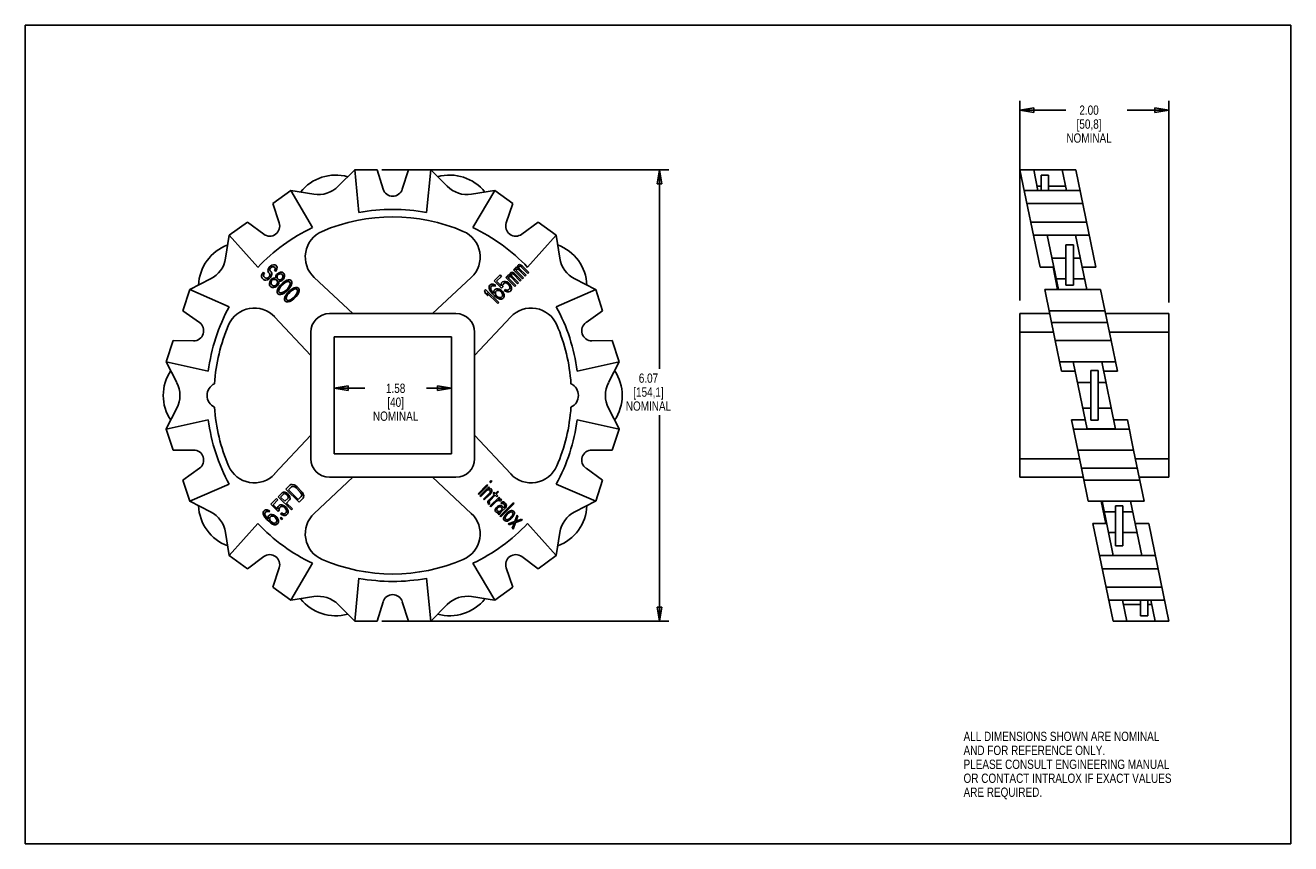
# Model space of a CAD drawing. Header units: inches. Extents: x 0 to 17, y 0 to 11.
import ezdxf

# ---------------------------------------------------------------- set-up
doc = ezdxf.new("R2010")
doc.units = ezdxf.units.IN
doc.header["$LTSCALE"] = 0.935
doc.header["$MEASUREMENT"] = 0
doc.layers.get('0').update_dxf_attribs({"linetype": 'CONTINUOUS'})
doc.layers.add('ALL_FEATURES', color=7, linetype='CONTINUOUS')
doc.styles.get("Standard").update_dxf_attribs({"font": 'txt', "width": 0.8})
doc.dimstyles.new('DIMSTYLE_1', dxfattribs={"dimtxt": 0.125, "dimasz": 0.1875, "dimexe": 0.18, "dimexo": 0.0625, "dimgap": 0.09, "dimtad": 0, "dimtih": 1, "dimtoh": 1, "dimzin": 4, "dimdsep": 46, "dimtxsty": 'STANDARD', "dimblk": 'CLOSED', "dimblk1": 'CLOSED', "dimblk2": 'CLOSED', "dimcen": 0.09, "dimadec": 0, "dimazin": 0, "dimtp": 0.01, "dimtm": 0.01, "dimtfac": 1, "dimtofl": 0, "dimtmove": 0, "dimatfit": 3, "dimldrblk": 'CLOSED', "dimfxl": 1, "dimtolj": 1, "dimtzin": 4, "dimarcsym": 0})

# ---------------------------------------------------------------- blocks, each defined once
blk = doc.blocks.new('_CLOSED')
at = {"color": 0, "linetype": 'BYBLOCK'}
for p, q in [((0, 0), (-1, 0.167)), ((-1, 0.167), (-1, -0.167)), ((-1, -0.167), (0, 0)), ((-1, 0), (0, 0))]:
    blk.add_line(p, q, dxfattribs=at)
blk = doc.blocks.new('*D0')
at = {"color": 3, "linetype": 'CONTINUOUS'}
for p, q in [((4.149, 6.75), (4.149, 5.997)), ((5.724, 6.75), (5.724, 5.997)), ((4.149, 6.122), (4.563, 6.122)), ((5.724, 6.122), (5.388, 6.122))]:
    blk.add_line(p, q, dxfattribs=at)
at = {"color": 3, "linetype": 'CONTINUOUS', "xscale": 0.1875, "yscale": 0.1875, "zscale": 0.1875, "rotation": 180}
blk.add_blockref('_CLOSED', (4.149, 6.122), dxfattribs=at)
at = {"color": 3, "linetype": 'CONTINUOUS', "xscale": 0.1875, "yscale": 0.1875, "zscale": 0.1875}
blk.add_blockref('_CLOSED', (5.724, 6.122), dxfattribs=at)
at = {"color": 3, "linetype": 'CONTINUOUS', "insert": (4.975, 6.184), "char_height": 0.125, "width": 0.7, "attachment_point": 2, "line_spacing_factor": 0.9}
blk.add_mtext('1.58\\P[40]\\PNOMINAL', dxfattribs=at)
blk = doc.blocks.new('*D1')
at = {"color": 3, "linetype": 'CONTINUOUS'}
for p, q in [((4.788, 9.058), (8.647, 9.058)), ((8.522, 9.058), (8.522, 6.383)), ((8.522, 2.993), (8.522, 5.758)), ((4.788, 2.993), (8.647, 2.993))]:
    blk.add_line(p, q, dxfattribs=at)
at = {"color": 3, "linetype": 'CONTINUOUS', "xscale": 0.1875, "yscale": 0.1875, "zscale": 0.1875}
for p, rotation in [((8.522, 9.058), 90), ((8.522, 2.993), 270)]:
    blk.add_blockref('_CLOSED', p, dxfattribs=dict(at, rotation=rotation))
at = {"color": 3, "linetype": 'CONTINUOUS', "insert": (8.372, 6.32), "char_height": 0.125, "width": 0.7, "attachment_point": 2, "line_spacing_factor": 0.9}
blk.add_mtext('6.07\\P[154,1]\\PNOMINAL', dxfattribs=at)
blk = doc.blocks.new('*D2')
at = {"color": 3, "linetype": 'CONTINUOUS'}
for p, q in [((13.363, 7.301), (13.363, 9.984)), ((15.363, 7.274), (15.363, 9.984)), ((13.363, 9.859), (13.978, 9.859)), ((15.363, 9.859), (14.803, 9.859))]:
    blk.add_line(p, q, dxfattribs=at)
at = {"color": 3, "linetype": 'CONTINUOUS', "xscale": 0.1875, "yscale": 0.1875, "zscale": 0.1875, "rotation": 180}
blk.add_blockref('_CLOSED', (13.363, 9.859), dxfattribs=at)
at = {"color": 3, "linetype": 'CONTINUOUS', "xscale": 0.1875, "yscale": 0.1875, "zscale": 0.1875}
blk.add_blockref('_CLOSED', (15.363, 9.859), dxfattribs=at)
at = {"color": 3, "linetype": 'CONTINUOUS', "insert": (14.291, 9.922), "char_height": 0.125, "width": 0.7, "attachment_point": 2, "line_spacing_factor": 0.9}
blk.add_mtext('2.00\\P[50,8]\\PNOMINAL', dxfattribs=at)

msp = doc.modelspace()

# ---------------------------------------------------------------- linework, layer by layer
at = {"color": 7, "linetype": 'CONTINUOUS'}
for p, q in [((0, 0), (0, 11)), ((0, 11), (17, 11)), ((17, 0), (17, 11)), ((4.203, 8.836), (4.425, 9.058)), ((4.426, 9.058), (4.481, 8.483)), ((4.426, 9.058), (4.725, 9.058)), ((4.725, 9.058), (4.807, 8.797)), ((5.065, 8.797), (5.147, 9.058)), ((5.147, 9.058), (5.446, 9.058)), ((5.446, 9.058), (5.391, 8.483)), ((5.447, 9.058), (5.669, 8.836)), ((13.363, 9.058), (13.633, 7.747)), ((13.363, 9.058), (14.113, 9.058)), ((13.604, 8.779), (13.547, 9.058)), ((13.929, 9.058), (13.547, 9.058)), ((13.987, 8.779), (13.929, 9.058)), ((14.383, 7.747), (14.113, 9.058)), ((13.647, 8.779), (13.647, 8.987)), ((13.747, 8.987), (13.647, 8.987)), ((13.747, 8.779), (13.747, 8.987)), ((3.324, 8.603), (3.566, 8.779)), ((3.566, 8.779), (3.859, 8.281)), ((3.567, 8.779), (3.877, 8.73)), ((5.995, 8.73), (6.305, 8.779)), ((6.013, 8.281), (6.306, 8.779)), ((6.306, 8.779), (6.548, 8.603)), ((13.421, 8.779), (14.171, 8.779)), ((13.593, 8.836), (13.647, 8.836)), ((13.987, 8.779), (13.604, 8.779)), ((13.747, 8.836), (13.975, 8.836)), ((3.411, 8.343), (3.324, 8.603)), ((6.548, 8.603), (6.461, 8.343)), ((14.207, 8.603), (13.457, 8.603)), ((2.741, 8.179), (2.983, 8.355)), ((2.983, 8.355), (3.203, 8.192)), ((6.669, 8.192), (6.889, 8.355)), ((6.889, 8.355), (7.131, 8.179)), ((14.258, 8.355), (13.508, 8.355)), ((2.691, 7.868), (2.74, 8.178)), ((3.123, 7.747), (2.741, 8.179)), ((7.131, 8.179), (6.749, 7.747)), ((7.132, 8.178), (7.181, 7.868)), ((13.544, 8.179), (14.294, 8.179)), ((13.879, 7.448), (13.728, 8.179)), ((14.111, 8.178), (13.728, 8.178)), ((14.261, 7.448), (14.111, 8.179)), ((13.98, 7.508), (13.98, 8.048)), ((14.08, 8.048), (13.98, 8.048)), ((14.08, 7.508), (14.08, 8.048)), ((13.792, 7.868), (13.98, 7.868)), ((14.08, 7.868), (14.175, 7.868)), ((3.187, 7.665), (3.175, 7.64)), ((3.199, 7.683), (3.187, 7.665)), ((3.213, 7.669), (3.199, 7.683)), ((3.2, 7.638), (3.204, 7.656)), ((3.204, 7.656), (3.213, 7.669)), ((3.265, 7.73), (3.259, 7.706)), ((3.259, 7.706), (3.261, 7.689)), ((3.261, 7.689), (3.266, 7.677)), ((3.278, 7.747), (3.265, 7.73)), ((3.266, 7.677), (3.28, 7.663)), ((3.293, 7.762), (3.278, 7.747)), ((3.28, 7.663), (3.285, 7.65)), ((3.285, 7.65), (3.284, 7.636)), ((3.285, 7.71), (3.286, 7.724)), ((3.288, 7.699), (3.285, 7.71)), ((3.286, 7.724), (3.295, 7.738)), ((3.302, 7.685), (3.288, 7.699)), ((3.31, 7.775), (3.293, 7.762)), ((3.295, 7.738), (3.303, 7.745)), ((3.31, 7.67), (3.302, 7.685)), ((3.303, 7.745), (3.316, 7.754)), ((3.305, 7.63), (3.311, 7.654)), ((3.334, 7.781), (3.31, 7.775)), ((3.311, 7.654), (3.31, 7.67)), ((3.316, 7.754), (3.331, 7.755)), ((3.331, 7.755), (3.341, 7.752)), ((3.351, 7.78), (3.334, 7.781)), ((3.341, 7.752), (3.355, 7.738)), ((3.355, 7.716), (3.35, 7.706)), ((3.35, 7.706), (3.363, 7.692)), ((3.364, 7.774), (3.351, 7.78)), ((3.355, 7.738), (3.358, 7.728)), ((3.358, 7.728), (3.355, 7.716)), ((3.363, 7.692), (3.372, 7.706)), ((3.375, 7.763), (3.364, 7.774)), ((3.372, 7.706), (3.38, 7.727)), ((3.383, 7.748), (3.375, 7.763)), ((3.387, 7.661), (3.375, 7.65)), ((3.38, 7.727), (3.383, 7.748)), ((3.41, 7.675), (3.387, 7.661)), ((3.398, 7.65), (3.414, 7.656)), ((3.428, 7.68), (3.41, 7.675)), ((3.414, 7.656), (3.434, 7.659)), ((3.451, 7.68), (3.428, 7.68)), ((3.434, 7.659), (3.447, 7.653)), ((3.447, 7.653), (3.456, 7.644)), ((3.466, 7.672), (3.451, 7.68)), ((3.475, 7.663), (3.466, 7.672)), ((3.483, 7.648), (3.475, 7.663)), ((6.516, 7.67), (6.513, 7.659)), ((6.513, 7.659), (6.518, 7.641)), ((6.526, 7.679), (6.516, 7.67)), ((6.536, 7.682), (6.526, 7.679)), ((6.528, 7.644), (6.529, 7.652)), ((6.529, 7.652), (6.536, 7.659)), ((6.548, 7.679), (6.536, 7.682)), ((6.536, 7.659), (6.544, 7.66)), ((6.544, 7.66), (6.55, 7.658)), ((6.572, 7.665), (6.548, 7.679)), ((6.55, 7.658), (6.56, 7.653)), ((6.571, 7.724), (6.56, 7.713)), ((6.56, 7.713), (6.68, 7.592)), ((6.56, 7.653), (6.65, 7.563)), ((6.582, 7.713), (6.571, 7.724)), ((6.662, 7.574), (6.572, 7.665)), ((6.582, 7.735), (6.579, 7.725)), ((6.579, 7.725), (6.582, 7.713)), ((6.591, 7.745), (6.582, 7.735)), ((6.602, 7.748), (6.591, 7.745)), ((6.594, 7.71), (6.597, 7.72)), ((6.597, 7.698), (6.594, 7.71)), ((6.597, 7.72), (6.602, 7.725)), ((6.691, 7.604), (6.597, 7.698)), ((6.62, 7.743), (6.602, 7.748)), ((6.602, 7.725), (6.61, 7.726)), ((6.61, 7.726), (6.616, 7.724)), ((6.619, 7.772), (6.616, 7.761)), ((6.616, 7.761), (6.62, 7.743)), ((6.616, 7.724), (6.626, 7.719)), ((6.628, 7.781), (6.619, 7.772)), ((6.626, 7.719), (6.716, 7.629)), ((6.638, 7.784), (6.628, 7.781)), ((6.631, 7.755), (6.638, 7.761)), ((6.631, 7.746), (6.631, 7.755)), ((6.632, 7.74), (6.631, 7.746)), ((6.637, 7.73), (6.632, 7.74)), ((6.728, 7.64), (6.637, 7.73)), ((6.65, 7.781), (6.638, 7.784)), ((6.638, 7.761), (6.647, 7.762)), ((6.647, 7.762), (6.653, 7.761)), ((6.674, 7.767), (6.65, 7.781)), ((6.653, 7.761), (6.662, 7.755)), ((6.662, 7.755), (6.753, 7.665)), ((6.764, 7.676), (6.674, 7.767)), ((6.753, 7.665), (6.764, 7.676)), ((13.817, 7.747), (13.633, 7.747)), ((13.869, 7.448), (13.807, 7.747)), ((13.832, 7.676), (13.821, 7.676)), ((13.834, 7.665), (13.824, 7.665)), ((14.383, 7.747), (14.2, 7.747)), ((2.21, 7.448), (2.489, 7.591)), ((3.175, 7.64), (3.175, 7.617)), ((3.175, 7.617), (3.182, 7.602)), ((3.182, 7.602), (3.201, 7.584)), ((3.205, 7.625), (3.2, 7.638)), ((3.201, 7.584), (3.216, 7.576)), ((3.223, 7.606), (3.205, 7.625)), ((3.216, 7.576), (3.232, 7.575)), ((3.236, 7.601), (3.223, 7.606)), ((3.232, 7.575), (3.256, 7.581)), ((3.25, 7.602), (3.236, 7.601)), ((3.266, 7.609), (3.25, 7.602)), ((3.256, 7.581), (3.276, 7.591)), ((3.277, 7.62), (3.266, 7.609)), ((3.276, 7.591), (3.295, 7.61)), ((3.284, 7.636), (3.277, 7.62)), ((3.284, 7.553), (3.279, 7.535)), ((3.279, 7.535), (3.279, 7.513)), ((3.279, 7.513), (3.287, 7.498)), ((3.298, 7.577), (3.284, 7.553)), ((3.287, 7.498), (3.3, 7.484)), ((3.295, 7.61), (3.305, 7.63)), ((3.309, 7.588), (3.298, 7.577)), ((3.3, 7.484), (3.316, 7.476)), ((3.301, 7.544), (3.309, 7.565)), ((3.303, 7.527), (3.301, 7.544)), ((3.308, 7.514), (3.303, 7.527)), ((3.317, 7.505), (3.308, 7.514)), ((3.333, 7.602), (3.309, 7.588)), ((3.309, 7.565), (3.321, 7.577)), ((3.33, 7.5), (3.317, 7.505)), ((3.321, 7.577), (3.342, 7.585)), ((3.346, 7.498), (3.33, 7.5)), ((3.353, 7.605), (3.333, 7.602)), ((3.338, 7.476), (3.356, 7.481)), ((3.342, 7.585), (3.359, 7.583)), ((3.368, 7.506), (3.346, 7.498)), ((3.361, 7.604), (3.353, 7.605)), ((3.356, 7.481), (3.38, 7.495)), ((3.359, 7.583), (3.372, 7.578)), ((3.365, 7.63), (3.36, 7.612)), ((3.36, 7.612), (3.361, 7.604)), ((3.375, 7.65), (3.365, 7.63)), ((3.38, 7.518), (3.368, 7.506)), ((3.372, 7.578), (3.381, 7.569)), ((3.388, 7.54), (3.38, 7.518)), ((3.38, 7.495), (3.391, 7.506)), ((3.381, 7.569), (3.386, 7.556)), ((3.382, 7.606), (3.384, 7.626)), ((3.387, 7.593), (3.382, 7.606)), ((3.384, 7.626), (3.39, 7.642)), ((3.386, 7.556), (3.388, 7.54)), ((3.396, 7.584), (3.387, 7.593)), ((3.39, 7.642), (3.398, 7.65)), ((3.391, 7.506), (3.405, 7.53)), ((3.409, 7.579), (3.396, 7.584)), ((3.408, 7.482), (3.399, 7.469)), ((3.405, 7.53), (3.407, 7.55)), ((3.407, 7.55), (3.407, 7.558)), ((3.407, 7.558), (3.415, 7.558)), ((3.424, 7.503), (3.408, 7.482)), ((3.429, 7.581), (3.409, 7.579)), ((3.415, 7.558), (3.433, 7.562)), ((3.419, 7.471), (3.439, 7.496)), ((3.458, 7.537), (3.424, 7.503)), ((3.445, 7.588), (3.429, 7.581)), ((3.433, 7.562), (3.453, 7.573)), ((3.439, 7.496), (3.466, 7.522)), ((3.453, 7.595), (3.445, 7.588)), ((3.459, 7.611), (3.453, 7.595)), ((3.453, 7.573), (3.464, 7.584)), ((3.456, 7.644), (3.461, 7.631)), ((3.479, 7.554), (3.458, 7.537)), ((3.461, 7.631), (3.459, 7.611)), ((3.464, 7.584), (3.478, 7.607)), ((3.466, 7.522), (3.49, 7.542)), ((3.478, 7.607), (3.483, 7.625)), ((3.493, 7.563), (3.479, 7.554)), ((3.483, 7.625), (3.483, 7.648)), ((3.49, 7.542), (3.522, 7.556)), ((3.512, 7.573), (3.493, 7.563)), ((3.53, 7.578), (3.512, 7.573)), ((3.522, 7.556), (3.536, 7.556)), ((3.545, 7.488), (3.525, 7.463)), ((3.553, 7.578), (3.53, 7.578)), ((3.536, 7.556), (3.552, 7.549)), ((3.558, 7.519), (3.545, 7.488)), ((3.552, 7.549), (3.559, 7.534)), ((3.57, 7.568), (3.553, 7.578)), ((3.556, 7.476), (3.565, 7.49)), ((3.559, 7.534), (3.558, 7.519)), ((3.565, 7.49), (3.576, 7.51)), ((3.58, 7.55), (3.57, 7.568)), ((3.576, 7.51), (3.58, 7.528)), ((3.58, 7.528), (3.58, 7.55)), ((3.88, 7.611), (4.402, 7.125)), ((5.47, 7.125), (5.992, 7.611)), ((6.238, 7.504), (6.23, 7.488)), ((6.23, 7.488), (6.23, 7.466)), ((6.247, 7.513), (6.238, 7.504)), ((6.262, 7.52), (6.247, 7.513)), ((6.251, 7.472), (6.254, 7.482)), ((6.254, 7.482), (6.268, 7.496)), ((6.284, 7.52), (6.262, 7.52)), ((6.268, 7.496), (6.278, 7.499)), ((6.278, 7.499), (6.293, 7.498)), ((6.306, 7.512), (6.284, 7.52)), ((6.293, 7.498), (6.308, 7.492)), ((6.378, 7.644), (6.301, 7.567)), ((6.301, 7.567), (6.399, 7.469)), ((6.32, 7.503), (6.306, 7.512)), ((6.308, 7.492), (6.32, 7.503)), ((6.331, 7.56), (6.397, 7.625)), ((6.391, 7.499), (6.331, 7.56)), ((6.397, 7.625), (6.378, 7.644)), ((6.392, 7.522), (6.391, 7.499)), ((6.399, 7.537), (6.392, 7.522)), ((6.413, 7.551), (6.399, 7.537)), ((6.399, 7.469), (6.415, 7.485)), ((6.428, 7.558), (6.413, 7.551)), ((6.413, 7.506), (6.418, 7.518)), ((6.415, 7.485), (6.413, 7.506)), ((6.418, 7.518), (6.432, 7.532)), ((6.45, 7.558), (6.428, 7.558)), ((6.432, 7.532), (6.444, 7.537)), ((6.444, 7.537), (6.459, 7.537)), ((6.472, 7.55), (6.45, 7.558)), ((6.469, 7.622), (6.457, 7.611)), ((6.457, 7.611), (6.578, 7.49)), ((6.459, 7.537), (6.475, 7.53)), ((6.48, 7.611), (6.469, 7.622)), ((6.496, 7.536), (6.472, 7.55)), ((6.475, 7.53), (6.488, 7.521)), ((6.48, 7.633), (6.477, 7.623)), ((6.477, 7.623), (6.48, 7.611)), ((6.489, 7.642), (6.48, 7.633)), ((6.488, 7.521), (6.496, 7.513)), ((6.5, 7.645), (6.489, 7.642)), ((6.492, 7.608), (6.495, 7.618)), ((6.495, 7.596), (6.492, 7.608)), ((6.495, 7.618), (6.5, 7.623)), ((6.589, 7.502), (6.495, 7.596)), ((6.511, 7.521), (6.496, 7.536)), ((6.496, 7.513), (6.505, 7.5)), ((6.518, 7.641), (6.5, 7.645)), ((6.5, 7.623), (6.508, 7.624)), ((6.505, 7.5), (6.511, 7.484)), ((6.508, 7.624), (6.514, 7.622)), ((6.525, 7.498), (6.511, 7.521)), ((6.511, 7.484), (6.512, 7.47)), ((6.514, 7.622), (6.524, 7.617)), ((6.524, 7.617), (6.614, 7.527)), ((6.533, 7.476), (6.525, 7.498)), ((6.53, 7.638), (6.528, 7.644)), ((6.535, 7.628), (6.53, 7.638)), ((6.625, 7.538), (6.535, 7.628)), ((6.578, 7.49), (6.589, 7.502)), ((6.614, 7.527), (6.625, 7.538)), ((6.65, 7.563), (6.662, 7.574)), ((6.68, 7.592), (6.691, 7.604)), ((6.716, 7.629), (6.728, 7.64)), ((7.383, 7.591), (7.662, 7.448)), ((13.839, 7.64), (13.829, 7.64)), ((13.841, 7.629), (13.831, 7.629)), ((13.847, 7.604), (13.836, 7.604)), ((13.849, 7.592), (13.839, 7.592)), ((13.853, 7.574), (13.843, 7.574)), ((13.855, 7.563), (13.845, 7.563)), ((13.849, 7.591), (13.98, 7.591)), ((13.86, 7.538), (13.85, 7.538)), ((13.863, 7.527), (13.852, 7.527)), ((13.868, 7.502), (13.857, 7.502)), ((13.87, 7.49), (13.86, 7.49)), ((14.08, 7.508), (13.98, 7.508)), ((14.08, 7.591), (14.232, 7.591)), ((2.117, 7.163), (2.209, 7.448)), ((2.209, 7.448), (2.739, 7.217)), ((3.316, 7.476), (3.338, 7.476)), ((3.388, 7.449), (3.384, 7.431)), ((3.384, 7.431), (3.384, 7.408)), ((3.384, 7.408), (3.394, 7.391)), ((3.399, 7.469), (3.388, 7.449)), ((3.394, 7.391), (3.411, 7.381)), ((3.405, 7.439), (3.419, 7.471)), ((3.405, 7.425), (3.405, 7.439)), ((3.412, 7.41), (3.405, 7.425)), ((3.411, 7.381), (3.434, 7.381)), ((3.427, 7.402), (3.412, 7.41)), ((3.442, 7.403), (3.427, 7.402)), ((3.434, 7.381), (3.452, 7.385)), ((3.473, 7.416), (3.442, 7.403)), ((3.452, 7.385), (3.471, 7.396)), ((3.471, 7.396), (3.485, 7.405)), ((3.498, 7.437), (3.473, 7.416)), ((3.488, 7.349), (3.484, 7.331)), ((3.484, 7.331), (3.484, 7.308)), ((3.485, 7.405), (3.506, 7.421)), ((3.498, 7.369), (3.488, 7.349)), ((3.525, 7.463), (3.498, 7.437)), ((3.508, 7.382), (3.498, 7.369)), ((3.505, 7.339), (3.519, 7.371)), ((3.505, 7.325), (3.505, 7.339)), ((3.512, 7.31), (3.505, 7.325)), ((3.506, 7.421), (3.54, 7.455)), ((3.524, 7.403), (3.508, 7.382)), ((3.519, 7.371), (3.539, 7.396)), ((3.558, 7.437), (3.524, 7.403)), ((3.539, 7.396), (3.565, 7.422)), ((3.54, 7.455), (3.556, 7.476)), ((3.573, 7.316), (3.542, 7.303)), ((3.579, 7.454), (3.558, 7.437)), ((3.565, 7.422), (3.59, 7.442)), ((3.598, 7.337), (3.573, 7.316)), ((3.593, 7.463), (3.579, 7.454)), ((3.585, 7.305), (3.606, 7.322)), ((3.59, 7.442), (3.622, 7.456)), ((3.612, 7.473), (3.593, 7.463)), ((3.625, 7.363), (3.598, 7.337)), ((3.606, 7.322), (3.64, 7.355)), ((3.63, 7.478), (3.612, 7.473)), ((3.622, 7.456), (3.636, 7.457)), ((3.645, 7.388), (3.625, 7.363)), ((3.653, 7.478), (3.63, 7.478)), ((3.636, 7.457), (3.651, 7.449)), ((3.64, 7.355), (3.656, 7.377)), ((3.658, 7.42), (3.645, 7.388)), ((3.651, 7.449), (3.659, 7.434)), ((3.67, 7.468), (3.653, 7.478)), ((3.656, 7.377), (3.665, 7.39)), ((3.659, 7.434), (3.658, 7.42)), ((3.665, 7.39), (3.676, 7.41)), ((3.68, 7.45), (3.67, 7.468)), ((3.676, 7.41), (3.68, 7.428)), ((3.68, 7.428), (3.68, 7.45)), ((6.183, 7.449), (6.169, 7.435)), ((6.169, 7.435), (6.182, 7.395)), ((6.182, 7.395), (6.212, 7.365)), ((6.36, 7.272), (6.183, 7.449)), ((6.212, 7.365), (6.199, 7.405)), ((6.199, 7.405), (6.346, 7.259)), ((6.23, 7.466), (6.238, 7.444)), ((6.238, 7.444), (6.252, 7.421)), ((6.252, 7.458), (6.251, 7.472)), ((6.258, 7.442), (6.252, 7.458)), ((6.252, 7.421), (6.276, 7.392)), ((6.267, 7.428), (6.258, 7.442)), ((6.288, 7.403), (6.267, 7.428)), ((6.276, 7.392), (6.303, 7.366)), ((6.295, 7.396), (6.288, 7.403)), ((6.301, 7.44), (6.294, 7.424)), ((6.294, 7.424), (6.295, 7.396)), ((6.313, 7.451), (6.301, 7.44)), ((6.303, 7.366), (6.331, 7.342)), ((6.328, 7.459), (6.313, 7.451)), ((6.315, 7.408), (6.318, 7.418)), ((6.316, 7.394), (6.315, 7.408)), ((6.319, 7.382), (6.316, 7.394)), ((6.318, 7.418), (6.334, 7.434)), ((6.328, 7.368), (6.319, 7.382)), ((6.351, 7.459), (6.328, 7.459)), ((6.339, 7.357), (6.328, 7.368)), ((6.331, 7.342), (6.355, 7.327)), ((6.334, 7.434), (6.344, 7.437)), ((6.352, 7.348), (6.339, 7.357)), ((6.344, 7.437), (6.359, 7.437)), ((6.369, 7.454), (6.351, 7.459)), ((6.368, 7.341), (6.352, 7.348)), ((6.355, 7.327), (6.377, 7.319)), ((6.359, 7.437), (6.371, 7.434)), ((6.383, 7.34), (6.368, 7.341)), ((6.392, 7.44), (6.369, 7.454)), ((6.371, 7.434), (6.384, 7.425)), ((6.377, 7.319), (6.399, 7.319)), ((6.393, 7.343), (6.383, 7.34)), ((6.384, 7.425), (6.396, 7.413)), ((6.411, 7.421), (6.392, 7.44)), ((6.409, 7.359), (6.393, 7.343)), ((6.396, 7.413), (6.405, 7.4)), ((6.399, 7.319), (6.414, 7.327)), ((6.405, 7.4), (6.411, 7.384)), ((6.412, 7.37), (6.409, 7.359)), ((6.425, 7.398), (6.411, 7.421)), ((6.411, 7.384), (6.412, 7.37)), ((6.414, 7.327), (6.426, 7.338)), ((6.433, 7.376), (6.425, 7.398)), ((6.426, 7.338), (6.433, 7.353)), ((6.446, 7.449), (6.433, 7.435)), ((6.433, 7.435), (6.452, 7.425)), ((6.433, 7.353), (6.433, 7.376)), ((6.466, 7.439), (6.446, 7.449)), ((6.452, 7.425), (6.474, 7.417)), ((6.48, 7.438), (6.466, 7.439)), ((6.474, 7.417), (6.497, 7.417)), ((6.493, 7.443), (6.48, 7.438)), ((6.507, 7.457), (6.493, 7.443)), ((6.497, 7.417), (6.512, 7.424)), ((6.512, 7.47), (6.507, 7.457)), ((6.512, 7.424), (6.526, 7.438)), ((6.526, 7.438), (6.533, 7.453)), ((6.533, 7.453), (6.533, 7.476)), ((7.663, 7.448), (7.133, 7.217)), ((7.663, 7.448), (7.755, 7.163)), ((13.695, 7.448), (13.836, 6.762)), ((13.695, 7.448), (14.445, 7.448)), ((13.873, 7.476), (13.863, 7.476)), ((13.878, 7.453), (13.867, 7.453)), ((14.261, 7.448), (13.879, 7.448)), ((14.445, 7.448), (14.586, 6.762)), ((2.339, 7.004), (2.117, 7.163)), ((3.484, 7.308), (3.493, 7.291)), ((3.493, 7.291), (3.511, 7.281)), ((3.511, 7.281), (3.533, 7.281)), ((3.527, 7.302), (3.512, 7.31)), ((3.542, 7.303), (3.527, 7.302)), ((3.533, 7.281), (3.552, 7.286)), ((3.552, 7.286), (3.571, 7.296)), ((3.571, 7.296), (3.585, 7.305)), ((6.346, 7.259), (6.36, 7.272)), ((7.755, 7.163), (7.533, 7.004)), ((14.504, 7.163), (13.754, 7.163)), ((3.836, 6.56), (3.35, 7.081)), ((5.786, 7.125), (4.086, 7.125)), ((6.522, 7.081), (6.036, 6.56)), ((13.363, 4.925), (13.363, 7.125)), ((13.363, 7.125), (13.761, 7.125)), ((14.536, 7.004), (13.786, 7.004)), ((15.363, 7.125), (14.511, 7.125)), ((15.363, 4.925), (15.363, 7.125)), ((3.836, 6.875), (3.836, 5.175)), ((6.036, 5.175), (6.036, 6.875)), ((13.363, 6.875), (13.813, 6.875)), ((15.363, 6.875), (14.563, 6.875)), ((1.894, 6.477), (1.987, 6.762)), ((1.987, 6.762), (2.26, 6.759)), ((7.612, 6.759), (7.885, 6.762)), ((7.885, 6.762), (7.978, 6.477)), ((13.836, 6.762), (13.921, 6.352)), ((14.586, 6.762), (13.836, 6.762)), ((14.586, 6.762), (14.671, 6.352)), ((1.894, 6.477), (2.457, 6.352)), ((2.036, 6.197), (1.894, 6.476)), ((7.978, 6.477), (7.415, 6.352)), ((7.978, 6.476), (7.836, 6.197)), ((13.895, 6.477), (14.645, 6.477)), ((14.265, 5.573), (14.079, 6.477)), ((14.461, 6.476), (14.079, 6.476)), ((14.647, 5.573), (14.461, 6.477)), ((14.105, 6.352), (13.921, 6.352)), ((14.313, 5.692), (14.313, 6.359)), ((14.413, 6.359), (14.313, 6.359)), ((14.413, 5.692), (14.413, 6.359)), ((14.671, 6.352), (14.487, 6.352)), ((14.137, 6.197), (14.313, 6.197)), ((14.413, 6.197), (14.519, 6.197)), ((1.894, 5.574), (2.036, 5.854)), ((7.836, 5.854), (7.978, 5.574)), ((14.207, 5.854), (14.313, 5.854)), ((14.413, 5.854), (14.59, 5.854)), ((1.894, 5.573), (2.457, 5.698)), ((7.978, 5.573), (7.415, 5.698)), ((14.239, 5.698), (14.056, 5.698)), ((14.14, 5.289), (14.056, 5.698)), ((14.413, 5.692), (14.313, 5.692)), ((14.806, 5.698), (14.622, 5.698)), ((14.89, 5.289), (14.806, 5.698)), ((1.987, 5.289), (1.894, 5.573)), ((3.35, 4.97), (3.836, 5.491)), ((6.036, 5.491), (6.522, 4.97)), ((7.978, 5.573), (7.885, 5.289)), ((14.081, 5.573), (14.831, 5.573)), ((14.647, 5.574), (14.265, 5.574)), ((2.26, 5.291), (1.987, 5.289)), ((7.885, 5.289), (7.612, 5.291)), ((14.89, 5.289), (14.14, 5.289)), ((14.14, 5.289), (14.281, 4.603)), ((14.89, 5.289), (15.031, 4.603)), ((13.363, 5.175), (14.163, 5.175)), ((15.363, 5.175), (14.913, 5.175)), ((2.117, 4.888), (2.339, 5.046)), ((7.533, 5.046), (7.755, 4.888)), ((14.94, 5.046), (14.19, 5.046)), ((2.209, 4.603), (2.117, 4.888)), ((2.209, 4.603), (2.739, 4.833)), ((3.554, 4.82), (3.5, 4.766)), ((3.5, 4.766), (3.677, 4.589)), ((3.536, 4.757), (3.577, 4.798)), ((3.569, 4.828), (3.554, 4.82)), ((3.586, 4.829), (3.569, 4.828)), ((3.577, 4.798), (3.59, 4.803)), ((3.61, 4.823), (3.586, 4.829)), ((3.59, 4.803), (3.604, 4.802)), ((3.604, 4.802), (3.62, 4.796)), ((3.63, 4.813), (3.61, 4.823)), ((3.62, 4.796), (3.637, 4.783)), ((3.651, 4.796), (3.63, 4.813)), ((3.637, 4.783), (3.694, 4.726)), ((3.707, 4.74), (3.651, 4.796)), ((4.402, 4.925), (3.88, 4.439)), ((4.086, 4.925), (5.786, 4.925)), ((5.992, 4.439), (5.47, 4.925)), ((6.202, 4.823), (6.082, 4.703)), ((6.092, 4.693), (6.212, 4.813)), ((6.228, 4.797), (6.108, 4.677)), ((6.212, 4.813), (6.202, 4.823)), ((6.22, 4.768), (6.238, 4.787)), ((6.231, 4.771), (6.22, 4.768)), ((6.238, 4.787), (6.228, 4.797)), ((6.245, 4.773), (6.231, 4.771)), ((6.258, 4.88), (6.239, 4.861)), ((6.239, 4.861), (6.25, 4.851)), ((6.257, 4.769), (6.245, 4.773)), ((6.25, 4.851), (6.268, 4.87)), ((6.265, 4.76), (6.257, 4.769)), ((6.268, 4.87), (6.258, 4.88)), ((6.267, 4.751), (6.265, 4.76)), ((7.663, 4.603), (7.133, 4.833)), ((7.755, 4.888), (7.663, 4.603)), ((13.363, 4.925), (14.215, 4.925)), ((14.973, 4.888), (14.223, 4.888)), ((15.363, 4.925), (14.965, 4.925)), ((2.489, 4.46), (2.21, 4.602)), ((3.375, 4.641), (3.298, 4.564)), ((3.328, 4.556), (3.394, 4.622)), ((3.394, 4.622), (3.375, 4.641)), ((3.452, 4.718), (3.398, 4.664)), ((3.398, 4.664), (3.574, 4.487)), ((3.43, 4.658), (3.473, 4.702)), ((3.486, 4.602), (3.43, 4.658)), ((3.467, 4.726), (3.452, 4.718)), ((3.488, 4.723), (3.467, 4.726)), ((3.473, 4.702), (3.484, 4.705)), ((3.484, 4.705), (3.496, 4.702)), ((3.53, 4.645), (3.486, 4.602)), ((3.509, 4.715), (3.488, 4.723)), ((3.496, 4.702), (3.509, 4.693)), ((3.523, 4.706), (3.509, 4.715)), ((3.509, 4.693), (3.521, 4.681)), ((3.509, 4.579), (3.55, 4.62)), ((3.521, 4.681), (3.53, 4.668)), ((3.538, 4.691), (3.523, 4.706)), ((3.53, 4.668), (3.533, 4.656)), ((3.533, 4.656), (3.53, 4.645)), ((3.668, 4.625), (3.536, 4.757)), ((3.547, 4.678), (3.538, 4.691)), ((3.555, 4.656), (3.547, 4.678)), ((3.55, 4.62), (3.557, 4.635)), ((3.557, 4.635), (3.555, 4.656)), ((3.708, 4.666), (3.668, 4.625)), ((3.677, 4.589), (3.731, 4.643)), ((3.694, 4.726), (3.706, 4.709)), ((3.706, 4.709), (3.713, 4.693)), ((3.724, 4.719), (3.707, 4.74)), ((3.714, 4.679), (3.708, 4.666)), ((3.713, 4.693), (3.714, 4.679)), ((3.734, 4.699), (3.724, 4.719)), ((3.731, 4.643), (3.739, 4.659)), ((3.74, 4.675), (3.734, 4.699)), ((3.739, 4.659), (3.74, 4.675)), ((6.082, 4.703), (6.092, 4.693)), ((6.108, 4.677), (6.118, 4.666)), ((6.118, 4.666), (6.204, 4.753)), ((6.226, 4.701), (6.154, 4.63)), ((6.154, 4.63), (6.165, 4.62)), ((6.165, 4.62), (6.236, 4.691)), ((6.204, 4.753), (6.216, 4.756)), ((6.216, 4.598), (6.215, 4.585)), ((6.216, 4.756), (6.23, 4.758)), ((6.227, 4.618), (6.216, 4.598)), ((6.243, 4.722), (6.226, 4.701)), ((6.302, 4.693), (6.227, 4.618)), ((6.23, 4.758), (6.242, 4.754)), ((6.234, 4.588), (6.235, 4.602)), ((6.235, 4.602), (6.245, 4.615)), ((6.236, 4.691), (6.253, 4.712)), ((6.242, 4.754), (6.246, 4.742)), ((6.246, 4.734), (6.243, 4.722)), ((6.245, 4.615), (6.312, 4.683)), ((6.246, 4.742), (6.246, 4.734)), ((6.366, 4.659), (6.246, 4.539)), ((6.253, 4.712), (6.262, 4.725)), ((6.256, 4.529), (6.331, 4.604)), ((6.262, 4.725), (6.266, 4.737)), ((6.266, 4.737), (6.267, 4.751)), ((6.301, 4.724), (6.286, 4.709)), ((6.286, 4.709), (6.302, 4.693)), ((6.317, 4.708), (6.301, 4.724)), ((6.312, 4.683), (6.335, 4.66)), ((6.347, 4.738), (6.317, 4.708)), ((6.327, 4.698), (6.358, 4.728)), ((6.35, 4.675), (6.327, 4.698)), ((6.331, 4.604), (6.352, 4.613)), ((6.335, 4.66), (6.35, 4.675)), ((6.358, 4.728), (6.347, 4.738)), ((6.352, 4.613), (6.368, 4.612)), ((6.354, 4.627), (6.376, 4.649)), ((6.365, 4.63), (6.354, 4.627)), ((6.379, 4.631), (6.365, 4.63)), ((6.376, 4.649), (6.366, 4.659)), ((6.368, 4.612), (6.384, 4.604)), ((6.389, 4.629), (6.379, 4.631)), ((6.384, 4.604), (6.402, 4.623)), ((6.402, 4.623), (6.389, 4.629)), ((6.417, 4.593), (6.406, 4.589)), ((6.425, 4.593), (6.417, 4.593)), ((6.443, 4.582), (6.425, 4.593)), ((7.662, 4.602), (7.383, 4.46)), ((14.281, 4.603), (15.031, 4.603)), ((14.517, 4.304), (14.455, 4.603)), ((14.467, 4.593), (14.457, 4.593)), ((14.467, 4.593), (14.457, 4.593)), ((14.616, 3.872), (14.465, 4.603)), ((14.848, 4.602), (14.465, 4.602)), ((14.998, 3.872), (14.848, 4.603)), ((3.205, 4.471), (3.197, 4.455)), ((3.197, 4.455), (3.197, 4.433)), ((3.197, 4.433), (3.205, 4.411)), ((3.214, 4.48), (3.205, 4.471)), ((3.229, 4.487), (3.214, 4.48)), ((3.218, 4.439), (3.221, 4.449)), ((3.219, 4.425), (3.218, 4.439)), ((3.226, 4.409), (3.219, 4.425)), ((3.221, 4.449), (3.235, 4.463)), ((3.251, 4.487), (3.229, 4.487)), ((3.235, 4.463), (3.245, 4.466)), ((3.245, 4.466), (3.26, 4.465)), ((3.273, 4.479), (3.251, 4.487)), ((3.26, 4.465), (3.275, 4.459)), ((3.287, 4.47), (3.273, 4.479)), ((3.275, 4.459), (3.287, 4.47)), ((3.295, 4.426), (3.28, 4.418)), ((3.318, 4.426), (3.295, 4.426)), ((3.298, 4.564), (3.395, 4.466)), ((3.336, 4.421), (3.318, 4.426)), ((3.388, 4.496), (3.328, 4.556)), ((3.359, 4.407), (3.336, 4.421)), ((3.396, 4.534), (3.388, 4.519)), ((3.388, 4.519), (3.388, 4.496)), ((3.395, 4.466), (3.411, 4.482)), ((3.409, 4.547), (3.396, 4.534)), ((3.424, 4.555), (3.409, 4.547)), ((3.409, 4.502), (3.414, 4.515)), ((3.411, 4.482), (3.409, 4.502)), ((3.414, 4.515), (3.428, 4.529)), ((3.447, 4.555), (3.424, 4.555)), ((3.428, 4.529), (3.441, 4.534)), ((3.443, 4.446), (3.429, 4.432)), ((3.429, 4.432), (3.449, 4.422)), ((3.441, 4.534), (3.455, 4.533)), ((3.463, 4.435), (3.443, 4.446)), ((3.469, 4.547), (3.447, 4.555)), ((3.449, 4.422), (3.471, 4.413)), ((3.455, 4.533), (3.471, 4.526)), ((3.477, 4.434), (3.463, 4.435)), ((3.492, 4.533), (3.469, 4.547)), ((3.471, 4.526), (3.485, 4.517)), ((3.49, 4.44), (3.477, 4.434)), ((3.485, 4.517), (3.492, 4.51)), ((3.503, 4.453), (3.49, 4.44)), ((3.507, 4.518), (3.492, 4.533)), ((3.492, 4.51), (3.501, 4.496)), ((3.493, 4.413), (3.509, 4.421)), ((3.501, 4.496), (3.508, 4.481)), ((3.509, 4.466), (3.503, 4.453)), ((3.522, 4.494), (3.507, 4.518)), ((3.508, 4.481), (3.509, 4.466)), ((3.588, 4.5), (3.509, 4.579)), ((3.509, 4.421), (3.522, 4.435)), ((3.53, 4.472), (3.522, 4.494)), ((3.522, 4.435), (3.53, 4.45)), ((3.53, 4.45), (3.53, 4.472)), ((3.574, 4.487), (3.588, 4.5)), ((6.215, 4.585), (6.217, 4.575)), ((6.217, 4.575), (6.225, 4.559)), ((6.225, 4.559), (6.24, 4.574)), ((6.24, 4.574), (6.234, 4.588)), ((6.246, 4.539), (6.256, 4.529)), ((6.319, 4.503), (6.314, 4.486)), ((6.314, 4.486), (6.314, 4.478)), ((6.314, 4.478), (6.319, 4.466)), ((6.332, 4.52), (6.319, 4.503)), ((6.319, 4.466), (6.331, 4.454)), ((6.331, 4.454), (6.345, 4.447)), ((6.343, 4.531), (6.332, 4.52)), ((6.333, 4.497), (6.338, 4.506)), ((6.334, 4.481), (6.333, 4.497)), ((6.346, 4.469), (6.334, 4.481)), ((6.338, 4.506), (6.346, 4.514)), ((6.362, 4.542), (6.343, 4.531)), ((6.345, 4.447), (6.358, 4.449)), ((6.346, 4.514), (6.359, 4.523)), ((6.363, 4.466), (6.346, 4.469)), ((6.358, 4.441), (6.353, 4.431)), ((6.353, 4.431), (6.363, 4.421)), ((6.368, 4.454), (6.358, 4.441)), ((6.358, 4.449), (6.368, 4.454)), ((6.359, 4.523), (6.371, 4.526)), ((6.374, 4.546), (6.362, 4.542)), ((6.381, 4.471), (6.363, 4.466)), ((6.363, 4.421), (6.372, 4.435)), ((6.371, 4.526), (6.379, 4.526)), ((6.372, 4.435), (6.389, 4.456)), ((6.39, 4.545), (6.374, 4.546)), ((6.556, 4.582), (6.379, 4.405)), ((6.379, 4.526), (6.391, 4.522)), ((6.39, 4.477), (6.381, 4.471)), ((6.396, 4.584), (6.389, 4.576)), ((6.389, 4.576), (6.399, 4.566)), ((6.389, 4.395), (6.566, 4.572)), ((6.389, 4.456), (6.449, 4.516)), ((6.406, 4.537), (6.39, 4.545)), ((6.413, 4.499), (6.39, 4.477)), ((6.391, 4.522), (6.413, 4.499)), ((6.406, 4.589), (6.396, 4.584)), ((6.399, 4.566), (6.408, 4.572)), ((6.428, 4.515), (6.406, 4.537)), ((6.408, 4.572), (6.416, 4.572)), ((6.416, 4.572), (6.428, 4.567)), ((6.428, 4.567), (6.44, 4.555)), ((6.439, 4.526), (6.428, 4.515)), ((6.458, 4.431), (6.436, 4.401)), ((6.445, 4.535), (6.439, 4.526)), ((6.44, 4.555), (6.444, 4.543)), ((6.455, 4.57), (6.443, 4.582)), ((6.444, 4.543), (6.445, 4.535)), ((6.449, 4.516), (6.459, 4.529)), ((6.463, 4.554), (6.455, 4.57)), ((6.455, 4.404), (6.468, 4.421)), ((6.473, 4.447), (6.458, 4.431)), ((6.459, 4.529), (6.462, 4.541)), ((6.462, 4.541), (6.463, 4.554)), ((6.468, 4.421), (6.483, 4.436)), ((6.49, 4.46), (6.473, 4.447)), ((6.483, 4.436), (6.501, 4.449)), ((6.504, 4.469), (6.49, 4.46)), ((6.501, 4.449), (6.516, 4.457)), ((6.519, 4.476), (6.504, 4.469)), ((6.516, 4.457), (6.527, 4.46)), ((6.531, 4.48), (6.519, 4.476)), ((6.527, 4.46), (6.539, 4.456)), ((6.538, 4.479), (6.531, 4.48)), ((6.55, 4.475), (6.538, 4.479)), ((6.539, 4.456), (6.547, 4.448)), ((6.548, 4.424), (6.541, 4.409)), ((6.547, 4.448), (6.552, 4.436)), ((6.552, 4.436), (6.548, 4.424)), ((6.566, 4.459), (6.55, 4.475)), ((6.566, 4.572), (6.556, 4.582)), ((6.56, 4.412), (6.568, 4.427)), ((6.571, 4.447), (6.566, 4.459)), ((6.568, 4.427), (6.571, 4.439)), ((6.571, 4.439), (6.571, 4.447)), ((14.469, 4.582), (14.459, 4.582)), ((14.469, 4.582), (14.459, 4.582)), ((14.471, 4.572), (14.461, 4.572)), ((14.491, 4.48), (14.48, 4.48)), ((14.491, 4.479), (14.48, 4.479)), ((14.491, 4.475), (14.481, 4.475)), ((14.495, 4.459), (14.485, 4.459)), ((14.497, 4.447), (14.487, 4.447)), ((14.499, 4.439), (14.489, 4.439)), ((14.501, 4.427), (14.491, 4.427)), ((14.495, 4.46), (14.647, 4.46)), ((14.647, 4.542), (14.747, 4.542)), ((14.647, 4.542), (14.647, 4.003)), ((14.747, 4.542), (14.747, 4.003)), ((14.747, 4.46), (14.877, 4.46)), ((2.741, 3.872), (3.123, 4.304)), ((3.205, 4.411), (3.219, 4.388)), ((3.219, 4.388), (3.243, 4.359)), ((3.235, 4.395), (3.226, 4.409)), ((3.255, 4.37), (3.235, 4.395)), ((3.243, 4.359), (3.27, 4.333)), ((3.262, 4.363), (3.255, 4.37)), ((3.269, 4.407), (3.261, 4.392)), ((3.261, 4.392), (3.262, 4.363)), ((3.28, 4.418), (3.269, 4.407)), ((3.27, 4.333), (3.298, 4.309)), ((3.282, 4.375), (3.285, 4.386)), ((3.283, 4.361), (3.282, 4.375)), ((3.286, 4.349), (3.283, 4.361)), ((3.285, 4.386), (3.301, 4.401)), ((3.295, 4.335), (3.286, 4.349)), ((3.306, 4.324), (3.295, 4.335)), ((3.298, 4.309), (3.322, 4.294)), ((3.301, 4.401), (3.312, 4.404)), ((3.32, 4.315), (3.306, 4.324)), ((3.312, 4.404), (3.326, 4.404)), ((3.335, 4.308), (3.32, 4.315)), ((3.322, 4.294), (3.344, 4.286)), ((3.326, 4.404), (3.338, 4.401)), ((3.35, 4.307), (3.335, 4.308)), ((3.338, 4.401), (3.351, 4.392)), ((3.344, 4.286), (3.366, 4.286)), ((3.36, 4.31), (3.35, 4.307)), ((3.351, 4.392), (3.363, 4.381)), ((3.378, 4.388), (3.359, 4.407)), ((3.376, 4.326), (3.36, 4.31)), ((3.363, 4.381), (3.372, 4.367)), ((3.366, 4.286), (3.381, 4.294)), ((3.372, 4.367), (3.379, 4.351)), ((3.379, 4.337), (3.376, 4.326)), ((3.392, 4.365), (3.378, 4.388)), ((3.379, 4.351), (3.379, 4.337)), ((3.381, 4.294), (3.393, 4.305)), ((3.4, 4.343), (3.392, 4.365)), ((3.393, 4.305), (3.4, 4.32)), ((3.4, 4.32), (3.4, 4.343)), ((3.437, 4.388), (3.426, 4.376)), ((3.426, 4.376), (3.445, 4.357)), ((3.456, 4.369), (3.437, 4.388)), ((3.445, 4.357), (3.456, 4.369)), ((3.471, 4.413), (3.493, 4.413)), ((6.379, 4.405), (6.389, 4.395)), ((6.429, 4.386), (6.425, 4.374)), ((6.425, 4.374), (6.426, 4.366)), ((6.426, 4.366), (6.43, 4.355)), ((6.436, 4.401), (6.429, 4.386)), ((6.43, 4.355), (6.446, 4.338)), ((6.445, 4.377), (6.448, 4.389)), ((6.449, 4.366), (6.445, 4.377)), ((6.446, 4.338), (6.458, 4.334)), ((6.448, 4.389), (6.455, 4.404)), ((6.457, 4.357), (6.449, 4.366)), ((6.469, 4.353), (6.457, 4.357)), ((6.458, 4.334), (6.466, 4.334)), ((6.466, 4.334), (6.477, 4.337)), ((6.481, 4.357), (6.469, 4.353)), ((6.477, 4.337), (6.493, 4.344)), ((6.496, 4.364), (6.481, 4.357)), ((6.575, 4.33), (6.487, 4.298)), ((6.487, 4.298), (6.499, 4.286)), ((6.493, 4.344), (6.523, 4.367)), ((6.513, 4.377), (6.496, 4.364)), ((6.499, 4.286), (6.57, 4.312)), ((6.528, 4.392), (6.513, 4.377)), ((6.523, 4.367), (6.538, 4.382)), ((6.541, 4.409), (6.528, 4.392)), ((6.538, 4.382), (6.551, 4.399)), ((6.57, 4.312), (6.543, 4.241)), ((6.551, 4.399), (6.56, 4.412)), ((6.555, 4.229), (6.587, 4.317)), ((6.607, 4.418), (6.575, 4.33)), ((6.587, 4.317), (6.676, 4.349)), ((6.593, 4.335), (6.619, 4.406)), ((6.664, 4.361), (6.593, 4.335)), ((6.619, 4.406), (6.607, 4.418)), ((6.676, 4.349), (6.664, 4.361)), ((6.749, 4.304), (7.131, 3.872)), ((14.527, 4.304), (14.343, 4.304)), ((14.613, 2.993), (14.343, 4.304)), ((14.503, 4.418), (14.493, 4.418)), ((14.506, 4.406), (14.495, 4.406)), ((14.515, 4.361), (14.505, 4.361)), ((14.517, 4.349), (14.507, 4.349)), ((14.524, 4.317), (14.514, 4.317)), ((15.093, 4.304), (14.909, 4.304)), ((15.363, 2.993), (15.093, 4.304)), ((2.74, 3.872), (2.691, 4.182)), ((6.543, 4.241), (6.555, 4.229)), ((7.181, 4.182), (7.132, 3.872)), ((14.552, 4.182), (14.647, 4.182)), ((14.747, 4.182), (14.934, 4.182)), ((14.647, 4.003), (14.747, 4.003)), ((2.983, 3.696), (2.741, 3.872)), ((3.203, 3.858), (2.983, 3.696)), ((3.566, 3.272), (3.859, 3.769)), ((6.306, 3.272), (6.013, 3.769)), ((6.889, 3.696), (6.669, 3.858)), ((7.131, 3.872), (6.889, 3.696)), ((14.432, 3.872), (15.182, 3.872)), ((14.998, 3.872), (14.616, 3.872)), ((3.324, 3.448), (3.411, 3.707)), ((6.461, 3.707), (6.548, 3.448)), ((15.218, 3.696), (14.468, 3.696)), ((3.566, 3.272), (3.324, 3.448)), ((4.426, 2.993), (4.481, 3.567)), ((5.446, 2.993), (5.391, 3.567)), ((6.548, 3.448), (6.306, 3.272)), ((15.269, 3.448), (14.519, 3.448)), ((3.877, 3.321), (3.567, 3.272)), ((4.807, 3.253), (4.725, 2.993)), ((5.147, 2.993), (5.065, 3.253)), ((6.305, 3.272), (5.995, 3.321)), ((14.556, 3.272), (15.306, 3.272)), ((15.122, 3.272), (14.739, 3.272)), ((14.797, 2.993), (14.739, 3.272)), ((14.98, 3.272), (14.98, 3.063)), ((15.08, 3.272), (15.08, 3.063)), ((15.179, 2.993), (15.122, 3.272)), ((4.425, 2.993), (4.203, 3.215)), ((5.669, 3.215), (5.447, 2.993)), ((14.751, 3.215), (14.98, 3.215)), ((14.98, 3.063), (15.08, 3.063)), ((15.08, 3.215), (15.134, 3.215)), ((4.725, 2.993), (4.426, 2.993)), ((5.446, 2.993), (5.147, 2.993)), ((14.613, 2.993), (15.363, 2.993)), ((15.179, 2.993), (14.797, 2.993)), ((0, 0), (17, 0))]:
    msp.add_line(p, q, dxfattribs=at)
for centre, radius, start, end in [((4.426, 9.057), 0.001, 90, 135), ((5.446, 9.057), 0.001, 45, 90), ((4.169, 8.387), 0.6, 74.2264, 141.7736), ((5.703, 8.387), 0.6, 38.2264, 105.7736), ((3.567, 8.778), 0.001, 81, 126), ((3.936, 9.103), 0.378, 261, 315), ((4.936, 8.838), 0.135, 197.5, 342.5), ((5.936, 9.103), 0.378, 225, 279), ((6.305, 8.778), 0.001, 54, 99), ((4.936, 6.025), 2.5, 79.5177, 100.4823), ((3.283, 8.301), 0.135, 233.5, 18.5), ((4.936, 6.025), 2.4, 66.7314, 113.2686), ((6.589, 8.301), 0.135, 161.5, 306.5), ((2.741, 8.178), 0.001, 126, 171), ((4.936, 6.025), 2.5, 115.5177, 136.4823), ((4.136, 7.886), 0.375, 113.2686, 227.0101), ((5.736, 7.886), 0.375, 312.9899, 66.7314), ((4.936, 6.025), 2.5, 43.5177, 64.4823), ((7.131, 8.178), 0.001, 9, 54), ((2.927, 7.485), 0.6, 110.2264, 177.7736), ((6.945, 7.485), 0.6, 2.2264, 69.7736), ((2.318, 7.927), 0.378, 297, 351), ((7.554, 7.927), 0.378, 189, 243), ((2.21, 7.447), 0.001, 117, 162), ((7.662, 7.447), 0.001, 18, 63), ((4.936, 6.025), 2.5, 151.5177, 172.4823), ((3.076, 6.825), 0.375, 42.9899, 156.7314), ((6.796, 6.825), 0.375, 23.2686, 137.0101), ((4.936, 6.025), 2.5, 7.5177, 28.4823), ((2.261, 6.894), 0.135, 269.5, 54.5), ((4.936, 6.025), 2.4, 156.7314, 176.2226), ((4.086, 6.875), 0.25, 90, 180), ((5.786, 6.875), 0.25, 0, 90), ((4.936, 6.025), 2.4, 3.7774, 23.2686), ((7.611, 6.894), 0.135, 125.5, 270.5), ((1.895, 6.477), 0.001, 162, 207), ((7.977, 6.477), 0.001, 333, 18), ((2.453, 6.025), 0.6, 146.2264, 213.7736), ((7.419, 6.025), 0.6, 326.2264, 33.7736), ((1.7, 6.025), 0.378, 333, 27), ((2.616, 6.025), 0.175, 115.3769, 244.6231), ((7.256, 6.025), 0.175, 295.3769, 64.6231), ((8.172, 6.025), 0.378, 153, 207), ((4.936, 6.025), 2.4, 183.7774, 203.2686), ((4.936, 6.025), 2.4, 336.7314, 356.2226), ((4.936, 6.025), 2.5, 187.5177, 208.4823), ((4.936, 6.025), 2.5, 331.5177, 352.4823), ((1.895, 5.574), 0.001, 153, 198), ((7.977, 5.574), 0.001, 342, 27), ((2.261, 5.156), 0.135, 305.5, 90.5), ((7.611, 5.156), 0.135, 89.5, 234.5), ((4.086, 5.175), 0.25, 180, 270), ((5.786, 5.175), 0.25, 270, 360), ((3.076, 5.225), 0.375, 203.2686, 317.0101), ((6.796, 5.225), 0.375, 222.9899, 336.7314), ((2.21, 4.603), 0.001, 198, 243), ((7.662, 4.603), 0.001, 297, 342), ((2.927, 4.566), 0.6, 182.2264, 249.7736), ((2.318, 4.123), 0.378, 9, 63), ((4.136, 4.165), 0.375, 132.9899, 246.7314), ((5.736, 4.165), 0.375, 293.2686, 47.0101), ((6.945, 4.566), 0.6, 290.2264, 357.7736), ((7.554, 4.123), 0.378, 117, 171), ((4.936, 6.025), 2.5, 223.5177, 244.4823), ((4.936, 6.025), 2.5, 295.5177, 316.4823), ((2.741, 3.873), 0.001, 189, 234), ((3.283, 3.75), 0.135, 341.5, 126.5), ((4.936, 6.025), 2.4, 246.7314, 293.2686), ((6.589, 3.75), 0.135, 53.5, 198.5), ((7.131, 3.873), 0.001, 306, 351), ((4.936, 6.025), 2.5, 259.5177, 280.4823), ((3.567, 3.273), 0.001, 234, 279), ((4.169, 3.663), 0.6, 218.2264, 285.7736), ((3.936, 2.948), 0.378, 45, 99), ((4.936, 3.213), 0.135, 17.5, 162.5), ((5.703, 3.663), 0.6, 254.2264, 321.7736), ((5.936, 2.948), 0.378, 81, 135), ((6.305, 3.273), 0.001, 261, 306), ((4.426, 2.994), 0.001, 225, 270), ((5.446, 2.994), 0.001, 270, 315)]:
    msp.add_arc(centre, radius, start, end, dxfattribs=at)
at = {"layer": 'ALL_FEATURES', "color": 7, "linetype": 'CONTINUOUS'}
for p, q in [((4.149, 6.813), (4.149, 5.238)), ((5.724, 6.813), (4.149, 6.813)), ((5.724, 5.238), (5.724, 6.813)), ((4.149, 5.238), (5.724, 5.238))]:
    msp.add_line(p, q, dxfattribs=at)

# ---------------------------------------------------------------- texts
at = {"color": 3, "linetype": 'CONTINUOUS', "insert": (12.605, 1.505), "char_height": 0.125, "width": 3.5, "attachment_point": 1, "line_spacing_factor": 0.9}
msp.add_mtext('ALL DIMENSIONS SHOWN ARE NOMINAL\\PAND FOR REFERENCE ONLY.\\PPLEASE CONSULT ENGINEERING MANUAL\\POR CONTACT INTRALOX IF EXACT VALUES\\PARE REQUIRED.\\P ', dxfattribs=at)

# ---------------------------------------------------------------- dimensions: what is measured, and where the dimension line sits
at = {"color": 3, "linetype": 'CONTINUOUS'}
for base, p1, p2, picture, middle in [((15.363, 9.859), (13.363, 7.301), (15.363, 7.274), '*D2', (14.166, 9.672)), ((5.723502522, 6.121689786), (4.148502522, 6.750220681), (5.723502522, 6.750220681), '*D0', (4.700394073, 5.934189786))]:
    dim = msp.add_linear_dim(base=base, p1=p1, p2=p2, text='<>\\PNOMINAL', dimstyle='DIMSTYLE_1', dxfattribs=at)
    dim.commit()
    dim.dimension.update_dxf_attribs({"geometry": picture, "text_midpoint": middle, "dimtype": 160})
dim = msp.add_linear_dim(base=(8.5225, 9.0579), p1=(4.7877, 2.9925), p2=(4.7877, 9.0579), angle=90, text='<>\\PNOMINAL', dimstyle='DIMSTYLE_1', dxfattribs=at)
dim.commit()
dim.dimension.update_dxf_attribs({"geometry": '*D1', "text_midpoint": (8.3225, 6.0704), "dimtype": 160})

doc.saveas('drawing.dxf')
